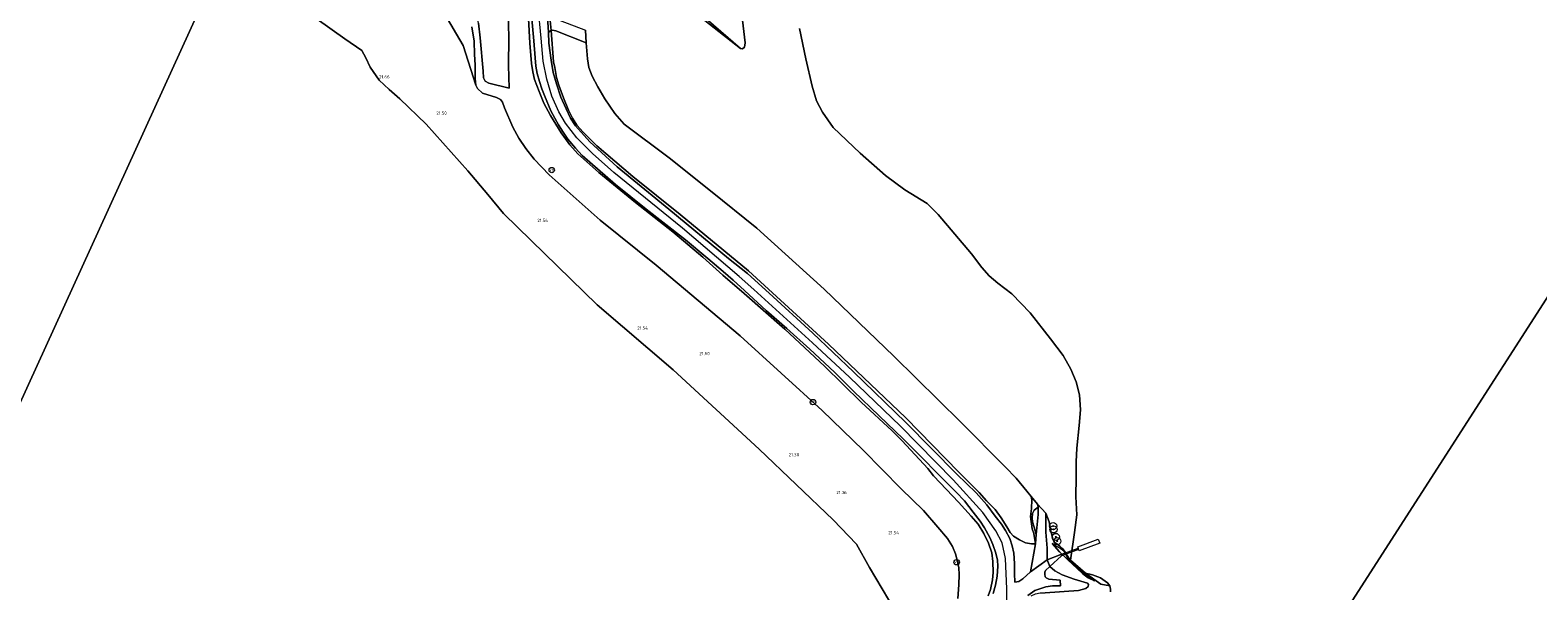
# Model space of a CAD drawing. Header units: metres. Extents: x 185049 to 189876, y 349292 to 352302.
# Tile 24 of 256: x 186213 to 187055, y 350660 to 350974. Entities that reach past the tile are written whole.
import ezdxf
from ezdxf.enums import TextEntityAlignment as Align

# ---------------------------------------------------------------- set-up
doc = ezdxf.new("R2010")
doc.units = ezdxf.units.M
for name, color, linetype, lineweight in [('B-WE-GR-BOOM-S', 90, 'Continuous', 25), ('B-WE-GR-GRAS-GV', 60, 'Continuous', 13), ('B-WE-GW-GROND_ZAND-GV', 7, 'Continuous', 18), ('B-WE-GW-OPHOGING_KRUIN-G', 90, 'Continuous', 18), ('B-WE-GW-TALUD_KRUIN-G', 90, 'Continuous', 18), ('B-WE-GW-TALUD_TEEN-G', 90, 'Continuous', 18), ('B-WE-IE-MEUBILAIR_WEGMEUBILAIR-S', 7, 'Continuous', 25), ('B-WE-KW-KUNSTWERK_BRUG-GV', 170, 'Continuous', 18), ('B-WE-KW-KUNSTWERK_PONTON-GV', 170, 'Continuous', 18), ('B-WE-OG-TERREIN_GROEN-GV', 7, 'Continuous', 18), ('B-WE-OG-WATER_POEL-GV', 7, 'Continuous', 18), ('B-WE-VH-ONVERHARD-GV', 252, 'Continuous', 18), ('B-WE-VH-VERHARDING_ASFALT-GV', 252, 'Continuous', 18), ('B-WE-VH-VERHARDING_HALFVERHARDING-GV', 252, 'Continuous', 18), ('X-XX-AL-HOOGTELABEL-S', 7, 'Continuous', 25)]:
    doc.layers.add(name, color=color, linetype=linetype, lineweight=lineweight)
doc.styles.add('NLCS-ISO', font='NLCS-ISO.ttf')
doc.styles.add('NLCS-ISO-ANNOTATIVE-T18', font='NLCS-ISO.ttf', dxfattribs={"height": 1.8})

# ---------------------------------------------------------------- blocks, each defined once
blk = doc.blocks.new('SAL-HOOGTELABEL-SO')
at = {"color": 0, "linetype": 'ByBlock', "lineweight": -2, "style": 'NLCS-ISO-ANNOTATIVE-T18'}
blk.add_attdef('HOOGTE', text='', height=1.8, dxfattribs=at).set_placement((2.79, 0), align=Align.RIGHT)
blk = doc.blocks.new('SGR-BOOM_01-SO')
at = {"linetype": 'ByBlock', "lineweight": 18}
h = blk.add_hatch(color=0, dxfattribs=at)
h.dxf.hatch_style = 1
edge = h.paths.add_edge_path()
edge.add_arc((0, 0), 0.25, 0, 360)
at = {"color": 0, "linetype": 'ByBlock', "lineweight": 18}
for radius in [2, 0.25]:
    blk.add_circle((0, 0), radius, dxfattribs=at)
blk = doc.blocks.new('SIE-WEG_PAAL_VERKEERSBORD-SO')
at = {"color": 0, "linetype": 'ByBlock', "lineweight": 18}
blk.add_circle((0, 0), 1.5, dxfattribs=at)
at = {"color": 0, "linetype": 'ByBlock', "lineweight": 18, "style": 'NLCS-ISO'}
blk.add_text('vb', height=1.5, dxfattribs=at).set_placement((0, 0.13), align=Align.MIDDLE_CENTER)

msp = doc.modelspace()

# ---------------------------------------------------------------- linework, layer by layer
at = {"layer": 'B-WE-GR-GRAS-GV'}
for points in [[(186459.6748, 350975.5785, 21.5261), (186461.0802, 350967.4836, 21.6661), (186461.3059, 350960.07, 21.6561), (186461.5851, 350954.4108, 21.7961), (186461.6475, 350950.9951, 21.9761), (186461.5939, 350946.6793, 22.0161), (186462.0305, 350942.9709, 22.1661), (186454.9359, 350965.1051, 22.2), (186444.378, 350983.2174, 22.3)], [(186463.3876, 350977.5796, 22.8153), (186464.4473, 350969.4148, 22.8253), (186466.0134, 350950.8409, 22.9753), (186466.3191, 350947.1074, 23.0053), (186467.2615, 350945.2983, 22.9853), (186469.1644, 350944.0114, 22.9953), (186480.6378, 350941.2352, 23.0553), (186480.2823, 350953.9627, 23.2161), (186480.3588, 350969.491, 23.2261), (186480.0199, 350984.3269, 23.2461)], [(186480.0199, 350984.3269, 23.2461), (186480.3588, 350969.491, 23.2261), (186480.2823, 350953.9627, 23.2161), (186480.6378, 350941.2352, 23.0553), (186469.1644, 350944.0114, 22.9953), (186467.2615, 350945.2983, 22.9853), (186466.3191, 350947.1074, 23.0053), (186466.0134, 350950.8409, 22.9753), (186464.4473, 350969.4148, 22.8253), (186463.3876, 350977.5796, 22.8153)], [(186491.2989, 350980.14, 26.1901), (186492.1996, 350966.5014, 26.2368), (186493.1333, 350954.9973, 26.2768), (186493.7486, 350950.4559, 26.3101), (186494.7719, 350946.2003, 26.3501), (186495.9797, 350942.7702, 26.3634), (186497.3319, 350939.4521, 26.3368), (186500.0058, 350933.0163, 26.3634), (186503.6855, 350926.0309, 26.4301), (186509.6772, 350916.3174, 26.5968), (186514.5411, 350909.658, 26.5234), (186518.9415, 350904.5909, 26.5234), (186530.7021, 350894.2419, 26.4501), (186551.1146, 350877.5028, 26.4034), (186571.9286, 350860.9934, 26.6034), (186588.7516, 350846.8636, 26.5101), (186599.806, 350836.8123, 26.5634), (186611.8359, 350826.5057, 26.4234), (186634.4964, 350806.6194, 26.4701), (186656.6721, 350785.9781, 26.4768), (186677.1408, 350765.8521, 26.2634), (186694.4078, 350749.9235, 26.3568), (186700.1016, 350744.2491, 26.5368), (186714.3413, 350728.9175, 26.5301), (186717.4741, 350724.708, 26.1834), (186724.8255, 350717.016, 26.0968), (186731.3966, 350709.9351, 25.9968), (186738.5849, 350702.1626, 26.2168), (186742.3989, 350697.6492, 26.2834), (186745.6972, 350692.4874, 26.2834), (186748.2252, 350687.1978, 26.3234), (186750.0389, 350681.7365, 26.3168), (186750.6469, 350676.9009, 26.3034), (186750.7931, 350670.7717, 26.3034), (186750.4836, 350666.6729, 26.3034), (186749.3555, 350661.2511, 26.2968), (186748.0839, 350657.6203, 26.2368)], [(186748.0839, 350657.6203, 26.2368), (186749.3555, 350661.2511, 26.2968), (186750.4836, 350666.6729, 26.3034), (186750.7931, 350670.7717, 26.3034), (186750.6469, 350676.9009, 26.3034), (186750.0389, 350681.7365, 26.3168), (186748.2252, 350687.1978, 26.3234), (186745.6972, 350692.4874, 26.2834), (186742.3989, 350697.6492, 26.2834), (186738.5849, 350702.1626, 26.2168), (186731.3966, 350709.9351, 25.9968), (186724.8255, 350717.016, 26.0968), (186717.4741, 350724.708, 26.1834), (186714.3413, 350728.9175, 26.5301), (186700.1016, 350744.2491, 26.5368), (186694.4078, 350749.9235, 26.3568), (186677.1408, 350765.8521, 26.2634), (186656.6721, 350785.9781, 26.4768), (186634.4964, 350806.6194, 26.4701), (186611.8359, 350826.5057, 26.4234), (186599.806, 350836.8123, 26.5634), (186588.7516, 350846.8636, 26.5101), (186571.9286, 350860.9934, 26.6034), (186551.1146, 350877.5028, 26.4034), (186530.7021, 350894.2419, 26.4501), (186518.9415, 350904.5909, 26.5234), (186514.5411, 350909.658, 26.5234), (186509.6772, 350916.3174, 26.5968), (186503.6855, 350926.0309, 26.4301), (186500.0058, 350933.0163, 26.3634), (186497.3319, 350939.4521, 26.3368), (186495.9797, 350942.7702, 26.3634), (186494.7719, 350946.2003, 26.3501), (186493.7486, 350950.4559, 26.3101), (186493.1333, 350954.9973, 26.2768), (186492.1996, 350966.5014, 26.2368), (186491.2989, 350980.14, 26.1901)], [(186492.9447, 350984.1485, 26.5251), (186494.3146, 350967.7479, 26.5651), (186495.0541, 350958.254, 26.6518), (186495.5057, 350953.6847, 26.6518), (186496.2089, 350949.5389, 26.6451), (186497.4416, 350944.9779, 26.6451), (186498.8134, 350940.8535, 26.6718), (186500.3366, 350937.1219, 26.7118), (186503.8543, 350928.6566, 26.7584), (186506.0381, 350924.4655, 26.8051), (186508.1242, 350920.8558, 26.8118), (186510.6705, 350916.6939, 26.7984), (186513.2993, 350912.8315, 26.6784), (186517.5668, 350907.7484, 26.6918), (186521.4009, 350903.7296, 26.6718), (186539.9919, 350887.456, 26.5518), (186557.0178, 350873.7146, 26.5651), (186579.0171, 350856.5295, 26.6318), (186591.4754, 350846.1611, 26.6584), (186600.1023, 350838.8557, 26.6318), (186605.6578, 350833.9906, 26.5984), (186611.9661, 350828.2531, 26.5651), (186624.3021, 350816.9107, 26.5584), (186635.544, 350807.0986, 26.5984), (186648.3849, 350795.4163, 26.6051), (186662.1715, 350782.673, 26.5851), (186672.9107, 350772.0951, 26.5584), (186687.1492, 350758.1937, 26.5651), (186700.5672, 350745.4712, 26.5584), (186730.0986, 350715.5636, 26.4451), (186734.7294, 350710.7097, 26.4451), (186739.6612, 350704.486, 26.4384), (186743.6165, 350699.4544, 26.4718), (186746.0519, 350695.7055, 26.5118), (186748.9125, 350690.3424, 26.5184), (186750.6597, 350686.3472, 26.5184), (186752.2724, 350681.4531, 26.5251), (186753.2016, 350677.6247, 26.5251), (186753.4331, 350674.3373, 26.5651), (186753.1308, 350668.6537, 26.5651), (186752.1996, 350663.567, 26.5651), (186750.7769, 350659.0514, 26.5651)], [(186731.1232, 350656.1707, 22.3628), (186731.6204, 350663.9256, 22.3828), (186731.8165, 350669.6548, 22.3761), (186731.7052, 350673.3144, 22.3695), (186730.7367, 350677.6786, 22.3261), (186729.7836, 350681.2487, 22.3261), (186728.1567, 350685.2819, 22.3061), (186725.4053, 350689.6772, 22.3061), (186719.9219, 350696.1501, 22.3561), (186711.9157, 350705.3751, 22.3161), (186699.4354, 350717.4743, 22.3061), (186678.2087, 350739.1119, 22.2061), (186655.3231, 350761.1892, 22.1561), (186609.6554, 350802.9224, 22.1261), (186562.5906, 350842.3637, 22.0261), (186531.4135, 350867.6436, 22.0261), (186502.8444, 350892.8169, 22.0461), (186494.6111, 350901.5551, 21.9461), (186489.9234, 350907.5174, 21.9161), (186486.0235, 350913.4101, 21.9261), (186482.7157, 350919.5533, 21.9261), (186477.9709, 350930.3574, 21.8161), (186476.8001, 350933.422, 21.7861), (186475.7172, 350934.8816, 21.7861), (186473.4606, 350936.0843, 21.8261), (186465.6451, 350938.5808, 22.2161), (186462.924, 350941.0431, 22.2261), (186462.0305, 350942.9709, 22.1661), (186461.5939, 350946.6793, 22.0161), (186461.6475, 350950.9951, 21.9761), (186461.5851, 350954.4108, 21.7961), (186461.3059, 350960.07, 21.6561), (186461.0802, 350967.4836, 21.6661), (186459.6748, 350975.5785, 21.5261)], [(186779.832, 350659.4293, 26.2297), (186798.4075, 350660.6806, 26.1197), (186802.483, 350661.749, 26.0997), (186803.8128, 350662.8327, 25.7197), (186804.0614, 350663.9412, 25.6397), (186803.4154, 350664.6972, 25.6097), (186796.0145, 350667.0051, 25.4397), (186789.3094, 350669.3468, 25.4297), (186785.2373, 350671.702, 25.2697), (186782.5192, 350674.0591, 25.1097), (186788.9514, 350680.0475, 22.7324), (186788.6893, 350680.7685, 22.7324), (186781.0474, 350677.792, 24.7497), (186781.0248, 350684.3479, 23.8697), (186780.2681, 350693.2875, 22.8997), (186780.2603, 350703.822, 21.9397), (186782.0853, 350698.9867, 21.2597), (186782.9221, 350693.903, 21.0097), (186784.3712, 350688.84, 21.2011), (186785.7421, 350687.1688, 21.1878), (186787.9823, 350685.4763, 21.2411), (186789.773, 350683.8696, 21.2011), (186791.0483, 350682.043, 21.3611), (186793.0592, 350678.7893, 21.0211), (186794.042, 350677.641, 20.932), (186802.449, 350670.3178, 20.932), (186810.8611, 350664.2985, 21.5497), (186815.8617, 350663.317, 20.932), (186816.3608, 350661.447, 20.932), (186816.271, 350659.9732, 20.932)], [(186770.103, 350657.8598, 26.2232), (186774.0645, 350660.6487, 26.2232), (186777.4711, 350661.7552, 26.2232), (186780.1551, 350662.7308, 26.2232), (186783.8776, 350663.3733, 26.2294), (186788.3719, 350663.3768, 26.2602), (186788.2966, 350666.4386, 26.2232), (186781.8749, 350666.9619, 26.1554), (186780.3584, 350667.7016, 26.0444), (186779.7596, 350668.2301, 25.7977), (186779.5746, 350669.7412, 25.7175), (186779.579, 350670.9508, 25.7113), (186779.9984, 350671.8871, 25.6866), (186782.5192, 350674.0591, 25.1097), (186785.2373, 350671.702, 25.2697), (186789.3094, 350669.3468, 25.4297), (186796.0145, 350667.0051, 25.4397), (186803.4154, 350664.6972, 25.6097), (186804.0614, 350663.9412, 25.6397), (186803.8128, 350662.8327, 25.7197), (186802.483, 350661.749, 26.0997), (186798.4075, 350660.6806, 26.1197), (186779.832, 350659.4293, 26.2297)]]:
    msp.add_polyline3d(points, dxfattribs=at)
for points in [[(186765.1737, 350665.6656, 26.6851), (186762.9127, 350665.3859, 26.7451), (186762.7937, 350670.2069, 26.7851), (186762.7897, 350675.8444, 26.7651), (186762.4248, 350681.5268, 26.7651), (186761.4006, 350685.6958, 26.7718), (186760.2141, 350689.7656, 26.7651), (186757.7531, 350694.2822, 26.7718), (186755.531, 350697.7691, 26.7718), (186751.9182, 350702.2895, 26.7718), (186747.1971, 350708.4597, 26.7718), (186741.3765, 350715.2882, 26.7384), (186730.4846, 350725.7086, 26.4484), (186701.9908, 350754.4387, 26.4284), (186672.7844, 350782.8824, 26.4884), (186650.143, 350804.364, 26.6384), (186625.6978, 350826.707, 26.4484), (186613.6529, 350837.8074, 26.5284), (186603.0302, 350846.1854, 26.5484), (186569.7103, 350873.6581, 26.7684), (186540.8517, 350897.4471, 26.5884), (186525.6623, 350911.363, 26.5584), (186517.6065, 350920.1958, 26.7184), (186514.8794, 350924.4884, 26.6884), (186512.4646, 350929.6781, 26.6784), (186509.5029, 350936.3498, 26.6984), (186507.0492, 350943.6648, 26.4484), (186505.1631, 350950.0314, 26.4284), (186503.9716, 350956.8905, 26.4384), (186502.8181, 350966.4362, 26.4484), (186502.5178, 350972.6396, 26.5898), (186504.0032, 350973.4452, 26.1648), (186505.4193, 350956.0147, 26.4122), (186506.0163, 350952.7737, 26.3722), (186507.0633, 350947.2601, 26.3622), (186508.3678, 350943.0008, 26.3222), (186510.9638, 350935.9907, 26.4122), (186513.7193, 350929.0736, 26.4822), (186515.9216, 350924.5106, 26.4722), (186518.3605, 350920.5837, 26.4822), (186521.9417, 350916.6423, 26.4822), (186529.5178, 350909.1607, 26.7622), (186549.6901, 350891.955, 26.5922), (186576.1219, 350870.815, 26.6622), (186614.22, 350839.168, 26.4822), (186658.8294, 350798.2639, 26.4822), (186702.136, 350757.0657, 26.2822), (186731.6893, 350726.6928, 26.3822), (186743.0624, 350715.4095, 26.4222), (186747.0341, 350710.6888, 26.4122), (186751.9232, 350705.9079, 26.5822), (186755.2957, 350701.2273, 26.6122), (186758.4892, 350696.2477, 26.6222), (186760.2752, 350693.045, 26.4222), (186762.1965, 350690.9567, 26.4222), (186765.4389, 350689.0687, 26.2222), (186768.9255, 350687.3857, 25.5522), (186772.2104, 350686.8373, 25.2622), (186774.448, 350686.715, 24.4622), (186771.6348, 350671.1575, 25.904), (186767.3708, 350667.1802, 26.4118)], [(186773.4941, 350692.6014, 24.3678), (186774.448, 350686.715, 24.4622), (186772.2104, 350686.8373, 25.2622), (186768.9255, 350687.3857, 25.5522), (186765.4389, 350689.0687, 26.2222), (186762.1965, 350690.9567, 26.4222), (186760.2752, 350693.045, 26.4222), (186758.4892, 350696.2477, 26.6222), (186755.2957, 350701.2273, 26.6122), (186751.9232, 350705.9079, 26.5822), (186747.0341, 350710.6888, 26.4122), (186743.0624, 350715.4095, 26.4222), (186731.6893, 350726.6928, 26.3822), (186702.136, 350757.0657, 26.2822), (186658.8294, 350798.2639, 26.4822), (186614.22, 350839.168, 26.4822), (186576.1219, 350870.815, 26.6622), (186549.6901, 350891.955, 26.5922), (186529.5178, 350909.1607, 26.7622), (186521.9417, 350916.6423, 26.4822), (186518.3605, 350920.5837, 26.4822), (186515.9216, 350924.5106, 26.4722), (186513.7193, 350929.0736, 26.4822), (186510.9638, 350935.9907, 26.4122), (186508.3678, 350943.0008, 26.3222), (186507.0633, 350947.2601, 26.3622), (186506.0163, 350952.7737, 26.3722), (186505.4193, 350956.0147, 26.4122), (186504.0032, 350973.4452, 26.1648), (186504.838, 350973.7097, 25.9098), (186506.647, 350973.2893, 25.7631), (186523.5415, 350966.723, 22.4898), (186524.3517, 350957.6177, 22.5497), (186525.124, 350952.9105, 22.5297), (186526.8922, 350947.9627, 22.5397), (186530.1614, 350942.0848, 22.5297), (186533.9913, 350935.2632, 22.5097), (186539.5091, 350927.2282, 22.5097), (186544.7147, 350921.1797, 22.4797), (186569.8546, 350902.4637, 22.3697), (186593.0207, 350884.0033, 22.3797), (186618.9331, 350863.148, 22.2397), (186656.3713, 350829.0513, 22.2097), (186695.4522, 350791.6722, 22.2297), (186732.6917, 350754.7078, 22.3297), (186757.545, 350729.7575, 22.1697), (186763.577, 350723.4033, 22.1897), (186769.6805, 350716.0988, 22.1597), (186772.0121, 350713.2668, 22.4878), (186772.3347, 350711.2361, 22.6344), (186772.1347, 350706.5698, 23.3344), (186771.7359, 350702.0371, 23.9344), (186772.6128, 350695.0634, 24.3544)], [(186774.8638, 350691.9242, 23.8544), (186774.448, 350686.715, 24.4622), (186773.4941, 350692.6014, 24.3678), (186772.6128, 350695.0634, 24.3544), (186771.7359, 350702.0371, 23.9344), (186772.1347, 350706.5698, 23.3344), (186772.3347, 350711.2361, 22.6344), (186772.0121, 350713.2668, 22.4878), (186775.5024, 350708.8993, 22.5697), (186775.9381, 350707.2133, 22.4797), (186773.6439, 350705.4782, 23.3011), (186772.7427, 350703.7164, 23.7344), (186772.5168, 350701.3158, 23.9211), (186772.8298, 350698.9785, 23.9144), (186773.6302, 350695.9729, 23.8878)], [(186775.9602, 350703.0464, 22.3697), (186774.8638, 350691.9242, 23.8544), (186773.6302, 350695.9729, 23.8878), (186772.8298, 350698.9785, 23.9144), (186772.5168, 350701.3158, 23.9211), (186772.7427, 350703.7164, 23.7344), (186773.6439, 350705.4782, 23.3011), (186775.9381, 350707.2133, 22.4797)], [(186787.7864, 350682.3637, 22.5878), (186792.5671, 350677.8124, 22.8744), (186797.7196, 350672.9321, 23.4344), (186800.9606, 350670.0662, 23.4278), (186803.9324, 350667.7659, 23.2611), (186807.4731, 350666.0165, 22.7611), (186803.9073, 350668.3416, 23.2211), (186801.1036, 350670.5651, 23.3278), (186796.6189, 350674.7132, 23.0344), (186792.4883, 350678.6325, 22.5078), (186791.4437, 350680.9883, 22.4478), (186790.1881, 350682.9086, 22.3744), (186788.2638, 350684.3039, 22.4278), (186785.9057, 350685.5035, 22.5811), (186783.8252, 350686.913, 22.8211)], [(186803.9073, 350668.3416, 23.2211), (186807.4731, 350666.0165, 22.7611), (186803.9324, 350667.7659, 23.2611), (186800.9606, 350670.0662, 23.4278), (186797.7196, 350672.9321, 23.4344), (186792.5671, 350677.8124, 22.8744), (186787.7864, 350682.3637, 22.5878), (186783.8252, 350686.913, 22.8211), (186785.9057, 350685.5035, 22.5811), (186788.2638, 350684.3039, 22.4278), (186790.1881, 350682.9086, 22.3744), (186791.4437, 350680.9883, 22.4478), (186792.4883, 350678.6325, 22.5078), (186796.6189, 350674.7132, 23.0344), (186801.1036, 350670.5651, 23.3278)], [(186814.6591, 350665.0201, 20.932), (186815.8617, 350663.317, 20.932), (186810.8611, 350664.2985, 21.5497), (186802.449, 350670.3178, 20.932), (186806.3067, 350669.3834, 20.932), (186810.7611, 350667.6704, 20.932)]]:
    msp.add_polyline3d(points, close=True, dxfattribs=at)
at = {"layer": 'B-WE-GW-GROND_ZAND-GV'}
for points in [[(186572.5277, 350992.8588, 21.5198), (186609.8104, 350963.5572, 20.932), (186610.9097, 350963.2551, 20.932), (186612.0563, 350964.2865, 20.932), (186612.4038, 350966.6769, 20.932), (186609.3874, 350992.0755, 20.932)], [(186695.8708, 350649.7294, 21.104), (186681.8571, 350673.5447, 21.104), (186674.4665, 350686.5875, 21.104), (186661.571, 350700.1736, 21.104), (186620.2327, 350739.6813, 21.104), (186572.1118, 350783.9221, 21.104), (186529.6817, 350820.2705, 21.104), (186492.8936, 350856.1358, 21.104), (186477.3418, 350871.3318, 21.104), (186468.6643, 350881.9161, 21.104), (186457.6078, 350895.0522, 21.104), (186434.2165, 350921.1936, 21.104), (186419.4974, 350935.3207, 21.104), (186413.6298, 350940.6428, 21.104), (186408.0356, 350945.8268, 21.104), (186402.9204, 350953.0167, 21.104), (186400.5212, 350958.2921, 21.104), (186398.3001, 350962.3647, 21.104), (186388.8465, 350968.8143, 21.104), (186373.3251, 350979.9023, 21.104)], [(186444.378, 350983.2174, 22.3), (186454.9359, 350965.1051, 22.2), (186462.0305, 350942.9709, 22.1661), (186462.924, 350941.0431, 22.2261), (186465.6451, 350938.5808, 22.2161), (186473.4606, 350936.0843, 21.8261), (186475.7172, 350934.8816, 21.7861), (186476.8001, 350933.422, 21.7861), (186477.9709, 350930.3574, 21.8161), (186482.7157, 350919.5533, 21.9261), (186486.0235, 350913.4101, 21.9261), (186489.9234, 350907.5174, 21.9161), (186494.6111, 350901.5551, 21.9461), (186502.8444, 350892.8169, 22.0461), (186531.4135, 350867.6436, 22.0261), (186562.5906, 350842.3637, 22.0261), (186609.6554, 350802.9224, 22.1261), (186655.3231, 350761.1892, 22.1561), (186678.2087, 350739.1119, 22.2061), (186699.4354, 350717.4743, 22.3061), (186711.9157, 350705.3751, 22.3161), (186719.9219, 350696.1501, 22.3561), (186725.4053, 350689.6772, 22.3061), (186728.1567, 350685.2819, 22.3061), (186729.7836, 350681.2487, 22.3261), (186730.7367, 350677.6786, 22.3261), (186731.7052, 350673.3144, 22.3695), (186731.8165, 350669.6548, 22.3761), (186731.6204, 350663.9256, 22.3828), (186731.1232, 350656.1707, 22.3628)], [(186642.6745, 350974.67, 20.932), (186646.1877, 350957.6733, 20.932), (186649.7919, 350942.3698, 20.932), (186652.111, 350934.3131, 20.932), (186655.4523, 350927.9871, 20.932), (186661.4936, 350919.2971, 20.932), (186676.5079, 350904.9927, 20.932), (186690.725, 350892.5132, 20.932), (186701.5513, 350884.4546, 20.932), (186713.9665, 350876.8535, 20.932), (186720.0598, 350870.7883, 20.932), (186738.749, 350848.7801, 20.932), (186744.4764, 350841.0445, 20.932), (186748.628, 350836.3866, 20.932), (186753.3957, 350832.3395, 20.932), (186761.2886, 350826.4767, 20.932), (186771.4913, 350815.7751, 20.932), (186782.8015, 350801.236, 20.932), (186789.8775, 350791.969, 20.932), (186794.23, 350784.3887, 20.932), (186797.145, 350777.2392, 20.932), (186798.9376, 350769.9051, 20.932), (186799.563, 350761.6455, 20.932), (186798.7686, 350752.9064, 20.932), (186797.5787, 350740.2106, 20.932), (186797.1269, 350732.5282, 20.932), (186797.2222, 350724.0173, 20.932), (186796.9693, 350712.9255, 20.932), (186797.4823, 350702.8883, 20.932), (186796.233, 350693.117, 20.932), (186794.042, 350677.641, 20.932), (186793.0592, 350678.7893, 21.0211), (186791.0483, 350682.043, 21.3611), (186789.773, 350683.8696, 21.2011), (186787.9823, 350685.4763, 21.2411), (186785.7421, 350687.1688, 21.1878), (186784.3712, 350688.84, 21.2011), (186782.9221, 350693.903, 21.0097), (186782.0853, 350698.9867, 21.2597), (186780.2603, 350703.822, 21.9397), (186775.5024, 350708.8993, 22.5697), (186772.0121, 350713.2668, 22.4878), (186769.6805, 350716.0988, 22.1597), (186763.577, 350723.4033, 22.1897), (186757.545, 350729.7575, 22.1697), (186732.6917, 350754.7078, 22.3297), (186695.4522, 350791.6722, 22.2297), (186656.3713, 350829.0513, 22.2097), (186618.9331, 350863.148, 22.2397), (186593.0207, 350884.0033, 22.3797), (186569.8546, 350902.4637, 22.3697), (186544.7147, 350921.1797, 22.4797), (186539.5091, 350927.2282, 22.5097), (186533.9913, 350935.2632, 22.5097), (186530.1614, 350942.0848, 22.5297), (186526.8922, 350947.9627, 22.5397), (186525.124, 350952.9105, 22.5297), (186524.3517, 350957.6177, 22.5497), (186523.5415, 350966.723, 22.4898), (186523.2492, 350973.7388, 22.5698)]]:
    msp.add_polyline3d(points, dxfattribs=at)
at = {"layer": 'B-WE-GW-OPHOGING_KRUIN-G'}
msp.add_polyline3d([(186758.3921, 350654.4619, 26.231), (186758.4501, 350661.6908, 26.6444), (186757.7594, 350678.5774, 26.8444), (186755.8052, 350687.2344, 26.851), (186752.3556, 350693.9311, 26.8977), (186745.1397, 350704.2006, 26.9844), (186728.5204, 350722.5506, 26.9044), (186699.0612, 350752.4904, 26.831), (186670.5327, 350779.8701, 26.791), (186650.0126, 350799.1049, 26.7577), (186617.2777, 350828.9111, 26.751), (186608.9236, 350836.1713, 26.731), (186577.3109, 350863.0052, 26.811), (186539.1139, 350894.125, 26.7177), (186527.0798, 350904.7332, 26.711), (186518.4267, 350913.6285, 26.731), (186512.0059, 350921.7188, 26.791), (186508.2683, 350927.9922, 26.811), (186504.4531, 350936.8357, 26.8977), (186501.6613, 350946.2936, 26.8977), (186499.5255, 350956.3546, 26.8177), (186498.4025, 350969.1694, 26.6577), (186496.8304, 350986.8071, 26.6444)], dxfattribs=at)
at = {"layer": 'B-WE-GW-TALUD_KRUIN-G'}
for points in [[(186480.6378, 350941.2352, 23.0553), (186469.1644, 350944.0114, 22.9953), (186467.2615, 350945.2983, 22.9853), (186466.3191, 350947.1074, 23.0053), (186466.0134, 350950.8409, 22.9753), (186464.4473, 350969.4148, 22.8253), (186463.3876, 350977.5796, 22.8153), (186461.8921, 350987.335, 22.8253), (186459.4876, 350995.2517, 22.8253), (186456.2763, 351003.5669, 22.8353), (186451.4003, 351011.4756, 22.8953), (186446.3614, 351018.5671, 22.8953), (186440.6669, 351023.7061, 22.9153), (186432.6982, 351028.855, 23.0253), (186426.9739, 351031.0609, 23.0253), (186422.2151, 351032.5764, 23.0553), (186419.9641, 351033.7708, 23.0353), (186418.3727, 351035.4229, 23.0453), (186417.7317, 351037.4375, 23.0353), (186413.9278, 351054.0178, 23.0661)], [(186572.5277, 350992.8588, 21.5198), (186609.8104, 350963.5572, 20.932)], [(186491.2989, 350980.14, 26.1901), (186492.1996, 350966.5014, 26.2368), (186493.1333, 350954.9973, 26.2768), (186493.7486, 350950.4559, 26.3101), (186494.7719, 350946.2003, 26.3501), (186495.9797, 350942.7702, 26.3634), (186497.3319, 350939.4521, 26.3368), (186500.0058, 350933.0163, 26.3634), (186503.6855, 350926.0309, 26.4301), (186509.6772, 350916.3174, 26.5968), (186514.5411, 350909.658, 26.5234), (186518.9415, 350904.5909, 26.5234), (186530.7021, 350894.2419, 26.4501), (186551.1146, 350877.5028, 26.4034), (186571.9286, 350860.9934, 26.6034), (186588.7516, 350846.8636, 26.5101), (186599.806, 350836.8123, 26.5634), (186611.8359, 350826.5057, 26.4234), (186634.4964, 350806.6194, 26.4701), (186656.6721, 350785.9781, 26.4768), (186677.1408, 350765.8521, 26.2634), (186694.4078, 350749.9235, 26.3568), (186700.1016, 350744.2491, 26.5368), (186714.3413, 350728.9175, 26.5301), (186717.4741, 350724.708, 26.1834), (186724.8255, 350717.016, 26.0968), (186731.3966, 350709.9351, 25.9968), (186738.5849, 350702.1626, 26.2168), (186742.3989, 350697.6492, 26.2834), (186745.6972, 350692.4874, 26.2834), (186748.2252, 350687.1978, 26.3234), (186750.0389, 350681.7365, 26.3168), (186750.6469, 350676.9009, 26.3034), (186750.7931, 350670.7717, 26.3034), (186750.4836, 350666.6729, 26.3034), (186749.3555, 350661.2511, 26.2968), (186748.0839, 350657.6203, 26.2368)], [(186774.448, 350686.715, 24.4622), (186772.2104, 350686.8373, 25.2622), (186768.9255, 350687.3857, 25.5522), (186765.4389, 350689.0687, 26.2222), (186762.1965, 350690.9567, 26.4222), (186760.2752, 350693.045, 26.4222), (186758.4892, 350696.2477, 26.6222), (186755.2957, 350701.2273, 26.6122), (186751.9232, 350705.9079, 26.5822), (186747.0341, 350710.6888, 26.4122), (186743.0624, 350715.4095, 26.4222), (186731.6893, 350726.6928, 26.3822), (186702.136, 350757.0657, 26.2822), (186658.8294, 350798.2639, 26.4822), (186614.22, 350839.168, 26.4822), (186576.1219, 350870.815, 26.6622), (186549.6901, 350891.955, 26.5922), (186529.5178, 350909.1607, 26.7622), (186521.9417, 350916.6423, 26.4822), (186518.3605, 350920.5837, 26.4822), (186515.9216, 350924.5106, 26.4722), (186513.7193, 350929.0736, 26.4822), (186510.9638, 350935.9907, 26.4122), (186508.3678, 350943.0008, 26.3222), (186507.0633, 350947.2601, 26.3622), (186506.0163, 350952.7737, 26.3722), (186505.4193, 350956.0147, 26.4122), (186504.0032, 350973.4452, 26.1648), (186503.1654, 350982.7589, 26.4141)], [(186771.9738, 350657.6294, 26.1097), (186774.4794, 350658.8194, 26.1397), (186777.1427, 350659.416, 26.2097), (186779.832, 350659.4293, 26.2297), (186798.4075, 350660.6806, 26.1197), (186802.483, 350661.749, 26.0997), (186803.8128, 350662.8327, 25.7197), (186804.0614, 350663.9412, 25.6397), (186803.4154, 350664.6972, 25.6097), (186796.0145, 350667.0051, 25.4397), (186789.3094, 350669.3468, 25.4297), (186785.2373, 350671.702, 25.2697), (186782.5192, 350674.0591, 25.1097), (186781.0474, 350677.792, 24.7497), (186781.0248, 350684.3479, 23.8697), (186780.2681, 350693.2875, 22.8997), (186780.2603, 350703.822, 21.9397)], [(186775.9381, 350707.2133, 22.4797), (186773.6439, 350705.4782, 23.3011), (186772.7427, 350703.7164, 23.7344), (186772.5168, 350701.3158, 23.9211), (186772.8298, 350698.9785, 23.9144), (186773.6302, 350695.9729, 23.8878), (186774.8638, 350691.9242, 23.8544)], [(186807.4731, 350666.0165, 22.7611), (186803.9073, 350668.3416, 23.2211), (186801.1036, 350670.5651, 23.3278), (186796.6189, 350674.7132, 23.0344), (186792.4883, 350678.6325, 22.5078), (186791.4437, 350680.9883, 22.4478), (186790.1881, 350682.9086, 22.3744), (186788.2638, 350684.3039, 22.4278), (186785.9057, 350685.5035, 22.5811), (186783.8252, 350686.913, 22.8211)]]:
    msp.add_polyline3d(points, dxfattribs=at)
at = {"layer": 'B-WE-GW-TALUD_TEEN-G'}
for points in [[(186415.0369, 351062.1192, 23.3661), (186418.8046, 351066.0885, 22.9561), (186419.6879, 351066.4595, 22.9961), (186421.189, 351066.4521, 23.0061), (186423.164, 351065.2039, 23.0061), (186434.4767, 351054.4896, 23.1461), (186452.0085, 351036.2015, 23.4562), (186458.5611, 351029.3008, 23.4761), (186463.8019, 351023.2232, 23.4761), (186467.0761, 351018.131, 23.5061), (186472.2418, 351009.4829, 23.4361), (186475.5794, 351001.2566, 23.3761), (186478.7246, 350991.7551, 23.2461), (186480.0199, 350984.3269, 23.2461), (186480.3588, 350969.491, 23.2261), (186480.2823, 350953.9627, 23.2161), (186480.6378, 350941.2352, 23.0553)], [(186459.6748, 350975.5785, 21.5261), (186461.0802, 350967.4836, 21.6661), (186461.3059, 350960.07, 21.6561), (186461.5851, 350954.4108, 21.7961), (186461.6475, 350950.9951, 21.9761), (186461.5939, 350946.6793, 22.0161), (186462.0305, 350942.9709, 22.1661), (186462.924, 350941.0431, 22.2261), (186465.6451, 350938.5808, 22.2161), (186473.4606, 350936.0843, 21.8261), (186475.7172, 350934.8816, 21.7861), (186476.8001, 350933.422, 21.7861), (186477.9709, 350930.3574, 21.8161), (186482.7157, 350919.5533, 21.9261), (186486.0235, 350913.4101, 21.9261), (186489.9234, 350907.5174, 21.9161), (186494.6111, 350901.5551, 21.9461), (186502.8444, 350892.8169, 22.0461), (186531.4135, 350867.6436, 22.0261), (186562.5906, 350842.3637, 22.0261), (186609.6554, 350802.9224, 22.1261), (186655.3231, 350761.1892, 22.1561), (186678.2087, 350739.1119, 22.2061), (186699.4354, 350717.4743, 22.3061), (186711.9157, 350705.3751, 22.3161), (186719.9219, 350696.1501, 22.3561), (186725.4053, 350689.6772, 22.3061), (186728.1567, 350685.2819, 22.3061), (186729.7836, 350681.2487, 22.3261), (186730.7367, 350677.6786, 22.3261), (186731.7052, 350673.3144, 22.3695), (186731.8165, 350669.6548, 22.3761), (186731.6204, 350663.9256, 22.3828), (186731.1232, 350656.1707, 22.3628)], [(186523.2492, 350973.7388, 22.5698), (186523.5415, 350966.723, 22.4898), (186524.3517, 350957.6177, 22.5497), (186525.124, 350952.9105, 22.5297), (186526.8922, 350947.9627, 22.5397), (186530.1614, 350942.0848, 22.5297), (186533.9913, 350935.2632, 22.5097), (186539.5091, 350927.2282, 22.5097), (186544.7147, 350921.1797, 22.4797), (186569.8546, 350902.4637, 22.3697), (186593.0207, 350884.0033, 22.3797), (186618.9331, 350863.148, 22.2397), (186656.3713, 350829.0513, 22.2097), (186695.4522, 350791.6722, 22.2297), (186732.6917, 350754.7078, 22.3297), (186757.545, 350729.7575, 22.1697), (186763.577, 350723.4033, 22.1897), (186769.6805, 350716.0988, 22.1597), (186772.0121, 350713.2668, 22.4878)], [(186772.0121, 350713.2668, 22.4878), (186772.3347, 350711.2361, 22.6344), (186772.1347, 350706.5698, 23.3344), (186771.7359, 350702.0371, 23.9344), (186772.6128, 350695.0634, 24.3544), (186773.4941, 350692.6014, 24.3678), (186774.448, 350686.715, 24.4622)], [(186775.9381, 350707.2133, 22.4797), (186775.9602, 350703.0464, 22.3697), (186774.8638, 350691.9242, 23.8544)], [(186780.2603, 350703.822, 21.9397), (186782.0853, 350698.9867, 21.2597), (186782.9221, 350693.903, 21.0097), (186784.3712, 350688.84, 21.2011)], [(186807.4731, 350666.0165, 22.7611), (186803.9324, 350667.7659, 23.2611), (186800.9606, 350670.0662, 23.4278), (186797.7196, 350672.9321, 23.4344), (186792.5671, 350677.8124, 22.8744), (186787.7864, 350682.3637, 22.5878), (186783.8252, 350686.913, 22.8211)], [(186794.042, 350677.641, 20.932), (186793.0592, 350678.7893, 21.0211), (186791.0483, 350682.043, 21.3611), (186789.773, 350683.8696, 21.2011), (186787.9823, 350685.4763, 21.2411), (186785.7421, 350687.1688, 21.1878), (186784.3712, 350688.84, 21.2011)], [(186802.449, 350670.3178, 20.932), (186810.8611, 350664.2985, 21.5497), (186815.8617, 350663.317, 20.932)]]:
    msp.add_polyline3d(points, dxfattribs=at)
at = {"layer": 'B-WE-KW-KUNSTWERK_BRUG-GV'}
msp.add_polyline3d([(186798.5495, 350683.5366, 21.7666), (186788.9514, 350680.0475, 21.7666), (186788.6893, 350680.7685, 21.7666), (186798.2874, 350684.2576, 21.7666)], close=True, dxfattribs=at)
at = {"layer": 'B-WE-KW-KUNSTWERK_PONTON-GV'}
msp.add_polyline3d([(186810.3158, 350687.1048, 21.7977), (186798.8525, 350682.8206, 21.7977), (186798.0081, 350685.0799, 21.7977), (186809.4714, 350689.3641, 21.7977)], close=True, dxfattribs=at)
at = {"layer": 'B-WE-OG-TERREIN_GROEN-GV'}
msp.add_polyline3d([(186576.7765, 350992.1392, 20.932), (186609.8104, 350963.5572, 20.932), (186572.5277, 350992.8588, 21.5198)], dxfattribs=at)
at = {"layer": 'B-WE-OG-WATER_POEL-GV'}
for points in [[(186212.116, 351011.594, 21.104), (186216.403, 351009.002, 21.104), (186218.268, 351008.158, 21.104), (186221.308, 351007.374, 21.104), (186224.218, 351006.46, 21.104), (186228.234, 351004.693, 21.104), (186234.545, 351001.961, 21.104), (186238.25, 351000.809, 21.104), (186241.51, 350999.423, 21.104), (186251.58, 350995.774, 21.104), (186258.743, 350993.692, 21.104), (186267.551, 350991.499, 21.104), (186275.876, 350989.059, 21.104), (186279.492, 350988.442, 21.104), (186282.6, 350988.311, 21.104), (186297.0354, 350992.2396, 21.104), (186312.7335, 350996.5119, 21.104), (185858.461, 350000, 21.1855)], [(185858.461, 350000, 21.1855), (186312.7335, 350996.5119, 21.104)], [(186609.3874, 350992.0755, 20.932), (186612.4038, 350966.6769, 20.932), (186612.0563, 350964.2865, 20.932), (186610.9097, 350963.2551, 20.932), (186609.8104, 350963.5572, 20.932), (186576.7765, 350992.1392, 20.932)], [(186373.3251, 350979.9023, 21.104), (186388.8465, 350968.8143, 21.104), (186398.3001, 350962.3647, 21.104), (186400.5212, 350958.2921, 21.104), (186402.9204, 350953.0167, 21.104), (186408.0356, 350945.8268, 21.104), (186413.6298, 350940.6428, 21.104), (186419.4974, 350935.3207, 21.104), (186434.2165, 350921.1936, 21.104), (186457.6078, 350895.0522, 21.104), (186468.6643, 350881.9161, 21.104), (186477.3418, 350871.3318, 21.104), (186492.8936, 350856.1358, 21.104), (186529.6817, 350820.2705, 21.104), (186572.1118, 350783.9221, 21.104), (186620.2327, 350739.6813, 21.104), (186661.571, 350700.1736, 21.104), (186674.4665, 350686.5875, 21.104), (186681.8571, 350673.5447, 21.104), (186695.8708, 350649.7294, 21.104)], [(186816.271, 350659.9732, 20.932), (186816.3608, 350661.447, 20.932), (186815.8617, 350663.317, 20.932), (186814.6591, 350665.0201, 20.932), (186810.7611, 350667.6704, 20.932), (186806.3067, 350669.3834, 20.932), (186802.449, 350670.3178, 20.932), (186794.042, 350677.641, 20.932), (186796.233, 350693.117, 20.932), (186797.4823, 350702.8883, 20.932), (186796.9693, 350712.9255, 20.932), (186797.2222, 350724.0173, 20.932), (186797.1269, 350732.5282, 20.932), (186797.5787, 350740.2106, 20.932), (186798.7686, 350752.9064, 20.932), (186799.563, 350761.6455, 20.932), (186798.9376, 350769.9051, 20.932), (186797.145, 350777.2392, 20.932), (186794.23, 350784.3887, 20.932), (186789.8775, 350791.969, 20.932), (186782.8015, 350801.236, 20.932), (186771.4913, 350815.7751, 20.932), (186761.2886, 350826.4767, 20.932), (186753.3957, 350832.3395, 20.932), (186748.628, 350836.3866, 20.932), (186744.4764, 350841.0445, 20.932), (186738.749, 350848.7801, 20.932), (186720.0598, 350870.7883, 20.932), (186713.9665, 350876.8535, 20.932), (186701.5513, 350884.4546, 20.932), (186690.725, 350892.5132, 20.932), (186676.5079, 350904.9927, 20.932), (186661.4936, 350919.2971, 20.932), (186655.4523, 350927.9871, 20.932), (186652.111, 350934.3131, 20.932), (186649.7919, 350942.3698, 20.932), (186646.1877, 350957.6733, 20.932), (186642.6745, 350974.67, 20.932)], [(187081.371, 350857.363, 20.867), (186895.648, 350568.239, 20.932)], [(186895.648, 350568.239, 20.932), (187081.371, 350857.363, 20.867)]]:
    msp.add_polyline3d(points, dxfattribs=at)
at = {"layer": 'B-WE-VH-ONVERHARD-GV'}
for points in [[(186504.0032, 350973.4452, 26.1648), (186502.5178, 350972.6396, 26.5898), (186501.7483, 350983.9487, 26.5631), (186503.1654, 350982.7589, 26.4141)], [(186523.2492, 350973.7388, 22.5698), (186523.5415, 350966.723, 22.4898), (186506.647, 350973.2893, 25.7631), (186504.838, 350973.7097, 25.9098), (186504.0032, 350973.4452, 26.1648), (186503.1654, 350982.7589, 26.4141), (186504.1568, 350981.9265, 26.3098), (186509.0225, 350979.1687, 25.4165)], [(186781.0474, 350677.792, 24.7497), (186771.6348, 350671.1575, 25.904), (186774.448, 350686.715, 24.4622), (186774.8638, 350691.9242, 23.8544), (186775.9602, 350703.0464, 22.3697), (186775.9381, 350707.2133, 22.4797), (186775.5024, 350708.8993, 22.5697), (186780.2603, 350703.822, 21.9397), (186780.2681, 350693.2875, 22.8997), (186781.0248, 350684.3479, 23.8697)]]:
    msp.add_polyline3d(points, close=True, dxfattribs=at)
at = {"layer": 'B-WE-VH-VERHARDING_ASFALT-GV'}
for points in [[(186750.7769, 350659.0514, 26.5651), (186752.1996, 350663.567, 26.5651), (186753.1308, 350668.6537, 26.5651), (186753.4331, 350674.3373, 26.5651), (186753.2016, 350677.6247, 26.5251), (186752.2724, 350681.4531, 26.5251), (186750.6597, 350686.3472, 26.5184), (186748.9125, 350690.3424, 26.5184), (186746.0519, 350695.7055, 26.5118), (186743.6165, 350699.4544, 26.4718), (186739.6612, 350704.486, 26.4384), (186734.7294, 350710.7097, 26.4451), (186730.0986, 350715.5636, 26.4451), (186700.5672, 350745.4712, 26.5584), (186687.1492, 350758.1937, 26.5651), (186672.9107, 350772.0951, 26.5584), (186662.1715, 350782.673, 26.5851), (186648.3849, 350795.4163, 26.6051), (186635.544, 350807.0986, 26.5984), (186624.3021, 350816.9107, 26.5584), (186611.9661, 350828.2531, 26.5651), (186605.6578, 350833.9906, 26.5984), (186600.1023, 350838.8557, 26.6318), (186591.4754, 350846.1611, 26.6584), (186579.0171, 350856.5295, 26.6318), (186557.0178, 350873.7146, 26.5651), (186539.9919, 350887.456, 26.5518), (186521.4009, 350903.7296, 26.6718), (186517.5668, 350907.7484, 26.6918), (186513.2993, 350912.8315, 26.6784), (186510.6705, 350916.6939, 26.7984), (186508.1242, 350920.8558, 26.8118), (186506.0381, 350924.4655, 26.8051), (186503.8543, 350928.6566, 26.7584), (186500.3366, 350937.1219, 26.7118), (186498.8134, 350940.8535, 26.6718), (186497.4416, 350944.9779, 26.6451), (186496.2089, 350949.5389, 26.6451), (186495.5057, 350953.6847, 26.6518), (186495.0541, 350958.254, 26.6518), (186494.3146, 350967.7479, 26.5651), (186492.9447, 350984.1485, 26.5251)], [(186501.7483, 350983.9487, 26.5631), (186502.5178, 350972.6396, 26.5898), (186502.8181, 350966.4362, 26.4484), (186503.9716, 350956.8905, 26.4384), (186505.1631, 350950.0314, 26.4284), (186507.0492, 350943.6648, 26.4484), (186509.5029, 350936.3498, 26.6984), (186512.4646, 350929.6781, 26.6784), (186514.8794, 350924.4884, 26.6884), (186517.6065, 350920.1958, 26.7184), (186525.6623, 350911.363, 26.5584), (186540.8517, 350897.4471, 26.5884), (186569.7103, 350873.6581, 26.7684), (186603.0302, 350846.1854, 26.5484), (186613.6529, 350837.8074, 26.5284), (186625.6978, 350826.707, 26.4484), (186650.143, 350804.364, 26.6384), (186672.7844, 350782.8824, 26.4884), (186701.9908, 350754.4387, 26.4284), (186730.4846, 350725.7086, 26.4484), (186741.3765, 350715.2882, 26.7384), (186747.1971, 350708.4597, 26.7718), (186751.9182, 350702.2895, 26.7718), (186755.531, 350697.7691, 26.7718), (186757.7531, 350694.2822, 26.7718), (186760.2141, 350689.7656, 26.7651), (186761.4006, 350685.6958, 26.7718), (186762.4248, 350681.5268, 26.7651), (186762.7897, 350675.8444, 26.7651), (186762.7937, 350670.2069, 26.7851), (186762.9127, 350665.3859, 26.7451), (186765.1737, 350665.6656, 26.6851), (186767.3708, 350667.1802, 26.4118), (186771.6348, 350671.1575, 25.904), (186781.0474, 350677.792, 24.7497), (186782.5192, 350674.0591, 25.1097), (186779.9984, 350671.8871, 25.6866), (186779.579, 350670.9508, 25.7113), (186779.5746, 350669.7412, 25.7175), (186779.7596, 350668.2301, 25.7977), (186780.3584, 350667.7016, 26.0444), (186781.8749, 350666.9619, 26.1554), (186788.2966, 350666.4386, 26.2232), (186788.3719, 350663.3768, 26.2602), (186783.8776, 350663.3733, 26.2294), (186780.1551, 350662.7308, 26.2232), (186777.4711, 350661.7552, 26.2232), (186774.0645, 350660.6487, 26.2232), (186770.103, 350657.8598, 26.2232)]]:
    msp.add_polyline3d(points, dxfattribs=at)
at = {"layer": 'B-WE-VH-VERHARDING_HALFVERHARDING-GV'}
msp.add_polyline3d([(186788.9514, 350680.0475, 22.7324), (186782.5192, 350674.0591, 25.1097), (186781.0474, 350677.792, 24.7497), (186788.6893, 350680.7685, 22.7324)], close=True, dxfattribs=at)

# ---------------------------------------------------------------- block references
at = {"layer": 'B-WE-GR-BOOM-S'}
for p in [(186784.2924, 350696.6822, 21.07), (186784.4974, 350694.8101, 21.07), (186785.773, 350690.5947, 21.0967), (186786.6309, 350688.2329, 21.19)]:
    msp.add_blockref('SGR-BOOM_01-SO', p, dxfattribs=at)
at = {"layer": 'B-WE-IE-MEUBILAIR_WEGMEUBILAIR-S'}
for p in [(186504.3616, 350895.5489, 23.1218), (186650.2231, 350765.922, 22.7618), (186730.447, 350676.4735, 22.4918)]:
    msp.add_blockref('SIE-WEG_PAAL_VERKEERSBORD-SO', p, dxfattribs=at)
at = {"layer": 'X-XX-AL-HOOGTELABEL-S'}
for p, values in [((186411.05, 350946.697, 21.66), {'HOOGTE': '21.66'}), ((186442.951, 350926.515, 21.497), {'HOOGTE': '21.50'}), ((186499.44, 350866.538, 21.558), {'HOOGTE': '21.56'}), ((186555.256, 350806.4, 21.538), {'HOOGTE': '21.54'}), ((186589.785, 350792.141, 21.599), {'HOOGTE': '21.60'}), ((186639.763, 350735.682, 21.38), {'HOOGTE': '21.38'}), ((186666.274, 350714.514, 21.355), {'HOOGTE': '21.36'}), ((186695.424, 350692.076, 21.543), {'HOOGTE': '21.54'})]:
    msp.add_blockref('SAL-HOOGTELABEL-SO', p, dxfattribs=at).add_auto_attribs(values)

doc.saveas('drawing.dxf')
